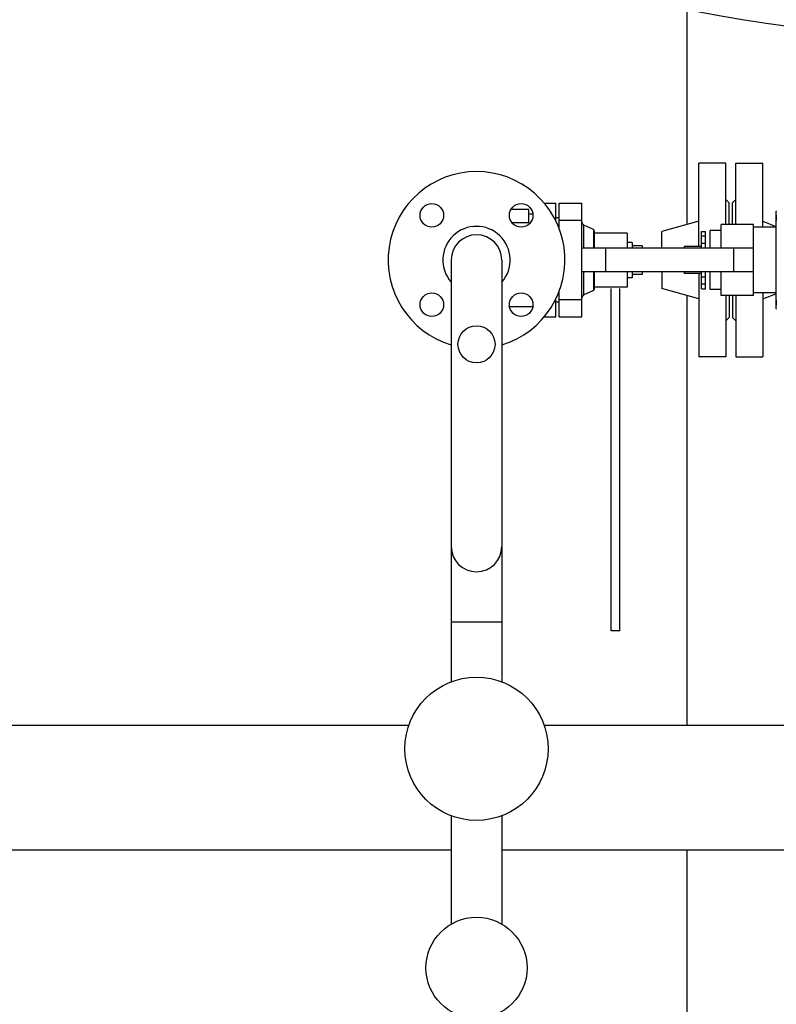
# Model space of a CAD drawing. Header units: millimetres. Extents: x 226749 to 325316, y -44191 to 40236.
# Tile 104 of 164: x 293518 to 293968, y 11723 to 12308. Entities that reach past the tile are written whole.
import ezdxf

# ---------------------------------------------------------------- set-up
doc = ezdxf.new("R2010")
doc.units = ezdxf.units.MM
doc.header["$LTSCALE"] = 100
doc.layers.add('K_URZĄDZENIA', color=4, linetype='Continuous')

# ---------------------------------------------------------------- blocks, each defined once
blk = doc.blocks.new('ZBIORNIK_RZUT')
at = {"layer": 'K_URZĄDZENIA'}
blk.add_arc((149131.07, 96461.11), 744.87, 327.83387, 0, dxfattribs=at)

msp = doc.modelspace()

# ---------------------------------------------------------------- linework, layer by layer
at = {"color": 7, "linetype": 'Continuous'}
for p, q in [((293914.62, 12186.04), (293914.62, 12443.96)), ((293937.62, 12222.5), (293921.62, 12222.5)), ((293921.62, 12173), (293921.62, 12222.5)), ((293937.62, 12186), (293937.62, 12222.5)), ((293943.62, 12222.5), (293959.62, 12222.5)), ((293943.62, 12186), (293943.62, 12222.5)), ((293959.62, 12184.5), (293959.62, 12222.5)), ((293939.62, 12199), (293937.62, 12201)), ((293941.62, 12199), (293943.62, 12201)), ((293820.62, 12195), (293810.08, 12195)), ((293820.62, 12187), (293820.62, 12195)), ((293829.81, 12198.69), (293836.62, 12198.69)), ((293836.62, 12188.39), (293836.62, 12198.69)), ((293838.62, 12198.69), (293852.22, 12198.69)), ((293838.62, 12183.83), (293838.62, 12198.69)), ((293852.22, 12131.31), (293852.22, 12198.69)), ((293939.62, 12186), (293939.62, 12199)), ((293941.62, 12186), (293941.62, 12199)), ((293967.42, 12193.6), (293967.42, 12136.4)), ((293820.62, 12192.5), (293823.05, 12192.5)), ((293838.62, 12190), (293836.62, 12190)), ((293921.62, 12188), (293899.62, 12181.85)), ((293959.62, 12188), (293967.42, 12185)), ((293820.62, 12187), (293810.81, 12187)), ((293858.99, 12183.09), (293853.37, 12185.71)), ((293859.57, 12182.19), (293859.57, 12172)), ((293923.13, 12182), (293925.63, 12182)), ((293923.13, 12172), (293923.13, 12182)), ((293925.63, 12172), (293925.63, 12182)), ((293934.82, 12182.5), (293928.32, 12182.5)), ((293928.32, 12172), (293928.32, 12182.5)), ((293954.12, 12186), (293934.82, 12186)), ((293934.82, 12172), (293934.82, 12186)), ((293954.12, 12144), (293954.12, 12186)), ((293967.42, 12184.5), (293954.12, 12184.5)), ((293879.03, 12181), (293859.57, 12181)), ((293879.03, 12181), (293879.03, 12172)), ((293899.62, 12172), (293899.62, 12181.85)), ((293954.12, 12172), (293852.22, 12172)), ((293866.4, 12158), (293866.4, 12172)), ((293882.03, 12175.5), (293879.03, 12175.5)), ((293882.03, 12175.5), (293882.03, 12172)), ((293888.03, 12173.5), (293882.03, 12173.5)), ((293888.03, 12173.5), (293888.03, 12172)), ((293923.13, 12173), (293913.13, 12173)), ((293913.13, 12172), (293913.13, 12173)), ((293923.13, 12175), (293925.63, 12175)), ((293774.62, 12165), (293774.62, 11914.71)), ((293804.62, 12165), (293804.62, 11914.71)), ((293954.12, 12158), (293852.22, 12158)), ((293859.57, 12158), (293859.57, 12147.81)), ((293879.03, 12158), (293879.03, 12149)), ((293882.03, 12154.5), (293879.03, 12154.5)), ((293882.03, 12158), (293882.03, 12154.5)), ((293888.03, 12156.5), (293882.03, 12156.5)), ((293888.03, 12158), (293888.03, 12156.5)), ((293899.62, 12158), (293899.62, 12148.15)), ((293913.13, 12157), (293913.13, 12158)), ((293923.13, 12157), (293913.13, 12157)), ((293921.62, 12157), (293921.62, 12107.5)), ((293923.13, 12148), (293923.13, 12158)), ((293923.13, 12155), (293925.63, 12155)), ((293925.63, 12148), (293925.63, 12158)), ((293928.32, 12147.5), (293928.32, 12158)), ((293934.82, 12144), (293934.82, 12158)), ((293858.99, 12146.91), (293853.37, 12144.29)), ((293879.03, 12149), (293859.57, 12149)), ((293869.62, 11945), (293869.62, 12148.15)), ((293874.62, 11945), (293874.62, 12148.15)), ((293921.62, 12142), (293899.62, 12148.15)), ((293923.13, 12148), (293925.63, 12148)), ((293934.82, 12147.5), (293928.32, 12147.5)), ((293836.62, 12131.31), (293836.62, 12141.61)), ((293838.62, 12131.31), (293838.62, 12146.17)), ((293914.62, 11889), (293914.62, 12143.96)), ((293954.12, 12144), (293934.82, 12144)), ((293937.62, 12144), (293937.62, 12107.5)), ((293939.62, 12144), (293939.62, 12131)), ((293941.62, 12144), (293941.62, 12131)), ((293943.62, 12144), (293943.62, 12107.5)), ((293967.42, 12145.5), (293954.12, 12145.5)), ((293959.62, 12145.5), (293959.62, 12107.5)), ((293959.62, 12142), (293967.42, 12145)), ((293809.23, 12137.5), (293823.04, 12137.5)), ((293838.62, 12140), (293836.62, 12140)), ((293829.81, 12131.31), (293836.62, 12131.31)), ((293838.62, 12131.31), (293852.22, 12131.31)), ((293939.62, 12131), (293937.62, 12129)), ((293941.62, 12131), (293943.62, 12129)), ((293937.62, 12107.5), (293921.62, 12107.5)), ((293943.62, 12107.5), (293959.62, 12107.5)), ((293874.62, 11945), (293869.62, 11945)), ((292171.11, 11889), (293749.56, 11889)), ((293829.68, 11889), (293988.62, 11889)), ((293774.62, 11835.29), (293774.62, 11770.98)), ((293804.62, 11835.29), (293804.62, 11770.98)), ((292171.11, 11815), (293774.62, 11815)), ((293804.62, 11815), (293988.62, 11815)), ((293914.62, 11615), (293914.62, 11815))]:
    msp.add_line(p, q, dxfattribs=at)
at = {"color": 9, "linetype": 'Continuous'}
for p, q in [((293836.46, 12188.69), (293836.62, 12188.69)), ((293838.62, 12188.69), (293852.22, 12188.69)), ((293853.37, 12172), (293853.37, 12185.71)), ((293858.99, 12183.09), (293858.99, 12172)), ((293925.63, 12179.17), (293923.13, 12179.17)), ((293942.12, 12172), (293942.12, 12158)), ((293853.37, 12144.29), (293853.37, 12158)), ((293858.99, 12158), (293858.99, 12146.91)), ((293923.13, 12150.83), (293925.63, 12150.83)), ((293836.62, 12141.31), (293836.46, 12141.31)), ((293852.22, 12141.31), (293838.62, 12141.31)), ((293804.62, 11950.06), (293774.62, 11950.06))]:
    msp.add_line(p, q, dxfattribs=at)
at = {"color": 7, "linetype": 'Continuous'}
for centre, radius in [((293763.1, 12191.52), 7), ((293816.14, 12191.52), 7), ((293763.1, 12138.48), 7), ((293816.14, 12138.48), 7), ((293789.62, 12115), 11), ((293789.62, 11875), 42.5), ((293789.62, 11745), 30)]:
    msp.add_circle(centre, radius, dxfattribs=at)
for centre, radius, start, end in [((293789.62, 12165), 52.5, 286.62766, 253.37234), ((293968.42, 12193.6), 1, 143.43544, 180), ((293978.01, 12190.12), 10.53, 171.31877, 188.68123), ((293789.62, 12165), 20, 318.62596, 221.37404), ((293854.22, 12187.52), 2, 180, 245), ((293858.57, 12182.19), 1, 0, 65), ((293789.62, 12165), 15, 0, 180), ((293858.57, 12147.81), 1, 295, 0), ((293854.22, 12142.48), 2, 115, 180), ((293978.01, 12139.89), 10.53, 171.31877, 188.68123), ((293968.42, 12136.4), 1, 180, 216.56456), ((293789.62, 11995), 15, 180, 0)]:
    msp.add_arc(centre, radius, start, end, dxfattribs=at)

# ---------------------------------------------------------------- block references
at = {"layer": 'K_URZĄDZENIA', "rotation": 270}
msp.add_blockref('ZBIORNIK_RZUT', (197605, 162174.1), dxfattribs=at)

doc.saveas('drawing.dxf')
